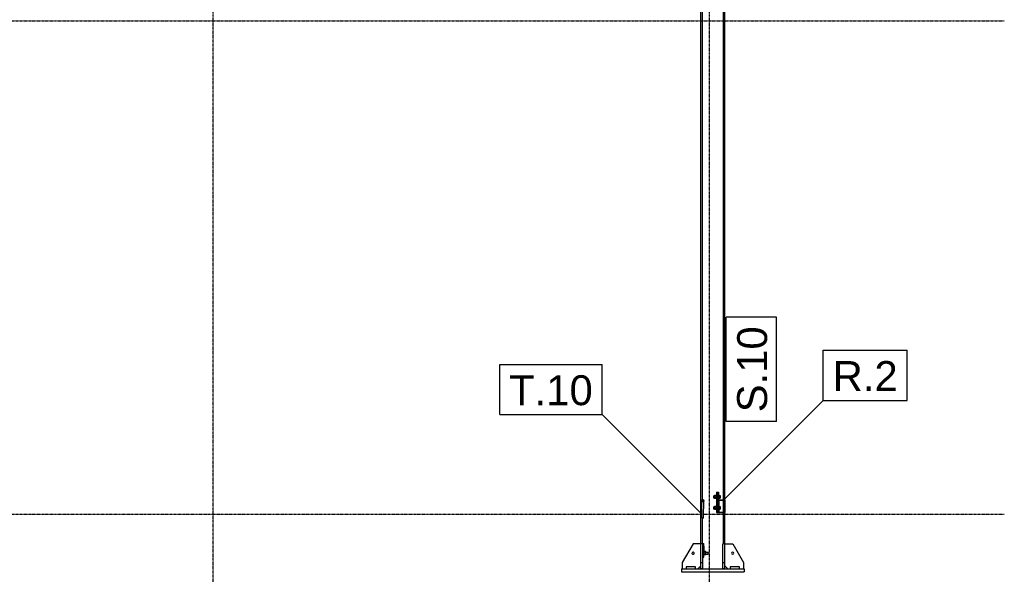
# Model space of a CAD drawing. Header units: millimetres. Extents: x 0 to 50000, y 0 to 29700.
# Tile 19 of 27: x 25143 to 31425, y 3935 to 7477. Entities that reach past the tile are written whole.
import ezdxf

# ---------------------------------------------------------------- set-up
doc = ezdxf.new("R2010")
doc.units = ezdxf.units.MM
doc.linetypes.add('DXK_LINE_DOT3', pattern=[5.9187, 2.979, -0.9799, 0.9799, -0.9799])
for name, color, linetype in [('TS_INNE_OBIEKTY', 7, 'Continuous'), ('TS_LINIE_WIDOCZNE', 7, 'Continuous'), ('TS_OPISY', 7, 'Continuous'), ('TS_OPISY_LINIE', 7, 'Continuous'), ('TS_OPISY_RAMKA', 7, 'Continuous'), ('TS_WYPELNIENIE', 7, 'Continuous')]:
    doc.layers.add(name, color=color, linetype=linetype)
doc.styles.add('Arial', font='ARIAL.TTF', dxfattribs={"height": 0.2})

# ---------------------------------------------------------------- blocks, each defined once
blk = doc.blocks.new('Part-305655447-1330 - 1303')
at = {"layer": 'TS_LINIE_WIDOCZNE', "color": 1, "linetype": 'Continuous'}
for p, q in [((29489.6, 9109.6), (29498.6, 9109.6)), ((29489.6, 8341), (29489.6, 9109.6)), ((29498.6, 4409.6), (29498.6, 9109.6)), ((29632.6, 9109.6), (29637.6, 9109.6)), ((29632.6, 4409.6), (29632.6, 9109.6)), ((29641.6, 4409.6), (29641.6, 9059.6)), ((29489.6, 8198), (29489.6, 8332)), ((29489.6, 4129.6), (29489.6, 8189)), ((29632.6, 4332.6), (29632.6, 4406.6)), ((29498.6, 4129.6), (29498.6, 4293.5)), ((29632.6, 4129.6), (29632.6, 4329.6)), ((29641.6, 4129.6), (29641.6, 4329.6))]:
    blk.add_line(p, q, dxfattribs=at)
blk = doc.blocks.new('Part-305655447-1332 - 1303')
at = {"layer": 'TS_LINIE_WIDOCZNE', "color": 1, "linetype": 'Continuous'}
for p, q in [((29365.6, 3969.6), (29765.6, 3969.6)), ((29365.6, 3969.6), (29365.6, 3949.6)), ((29765.6, 3969.6), (29765.6, 3949.6)), ((29365.6, 3949.6), (29765.6, 3949.6))]:
    blk.add_line(p, q, dxfattribs=at)
blk = doc.blocks.new('Part-305655447-1334 - 1303')
at = {"layer": 'TS_LINIE_WIDOCZNE', "color": 1, "linetype": 'Continuous'}
for p, q in [((29641.6, 4129.6), (29692.1, 4129.6)), ((29692.1, 4129.6), (29762.1, 4009.6)), ((29661.6, 3969.6), (29641.6, 3989.6)), ((29762.1, 4009.6), (29762.1, 3969.6))]:
    blk.add_line(p, q, dxfattribs=at)
blk = doc.blocks.new('Part-305655447-1336 - 1303')
at = {"layer": 'TS_LINIE_WIDOCZNE', "color": 1, "linetype": 'Continuous'}
for p, q in [((29439.1, 4129.6), (29369.1, 4009.6)), ((29489.6, 4129.6), (29439.1, 4129.6)), ((29369.1, 4009.6), (29369.1, 3969.6)), ((29469.6, 3969.6), (29489.6, 3989.6))]:
    blk.add_line(p, q, dxfattribs=at)
blk = doc.blocks.new('Bolt-305655447-1339 - 1303')
at = {"layer": 'TS_INNE_OBIEKTY', "color": 1, "linetype": 'Continuous'}
for start, end in [(90, 270), (90, 270), (270, 90), (270, 90)]:
    blk.add_arc((29692.1, 4069.6), 7, start, end, dxfattribs=at)
blk = doc.blocks.new('Bolt-305655447-1340 - 1303')
at = {"layer": 'TS_INNE_OBIEKTY', "color": 1, "linetype": 'Continuous'}
for start, end in [(108, 288), (108, 288), (288, 108), (288, 108)]:
    blk.add_arc((29439.1, 4069.6), 7, start, end, dxfattribs=at)
blk = doc.blocks.new('Part-305655447-1361 - 1303')
at = {"layer": 'TS_LINIE_WIDOCZNE', "color": 1, "linetype": 'Continuous'}
for p, q in [((29589.6, 4459.6), (29589.6, 4329.6)), ((29589.6, 4459.6), (29595.6, 4459.6)), ((29589.6, 4329.6), (29595.6, 4329.6))]:
    blk.add_line(p, q, dxfattribs=at)
blk = doc.blocks.new('Part-305655447-1362 - 1303')
at = {"layer": 'TS_LINIE_WIDOCZNE', "color": 1, "linetype": 'Continuous'}
for p, q in [((29595.6, 4459.6), (29595.6, 4329.6)), ((29595.6, 4459.6), (29601.6, 4459.6)), ((29601.6, 4459.6), (29601.6, 4409.6)), ((29595.6, 4329.6), (29601.6, 4329.6))]:
    blk.add_line(p, q, dxfattribs=at)
blk = doc.blocks.new('Bolt-305655447-1363 - 1303')
at = {"layer": 'TS_INNE_OBIEKTY', "color": 1, "linetype": 'Continuous'}
for p, q in [((29569.1, 4435.6), (29569.1, 4434.8)), ((29569.1, 4435.6), (29577.1, 4435.6)), ((29569.1, 4434.8), (29569.1, 4423.6)), ((29569.1, 4423.6), (29577.1, 4423.6)), ((29577.1, 4439.1), (29577.1, 4420.1)), ((29577.1, 4439.1), (29587.1, 4439.1)), ((29577.1, 4429.6), (29587.1, 4429.6)), ((29577.1, 4420.1), (29587.1, 4420.1)), ((29587.1, 4441.6), (29587.1, 4417.6)), ((29587.1, 4441.6), (29589.6, 4441.6)), ((29587.1, 4417.6), (29589.6, 4417.6)), ((29601.6, 4441.6), (29604.1, 4441.6)), ((29601.6, 4417.6), (29604.1, 4417.6)), ((29604.1, 4441.6), (29604.1, 4417.6)), ((29604.1, 4438.6), (29611.6, 4438.6)), ((29604.1, 4429.6), (29611.6, 4429.6)), ((29604.1, 4420.6), (29611.6, 4420.6)), ((29611.6, 4438.6), (29611.6, 4420.6)), ((29569.1, 4365.6), (29569.1, 4364.8)), ((29569.1, 4365.6), (29577.1, 4365.6)), ((29569.1, 4364.8), (29569.1, 4353.6)), ((29569.1, 4353.6), (29577.1, 4353.6)), ((29577.1, 4369.1), (29577.1, 4350.1)), ((29577.1, 4369.1), (29587.1, 4369.1)), ((29577.1, 4359.6), (29587.1, 4359.6)), ((29577.1, 4350.1), (29587.1, 4350.1)), ((29587.1, 4371.6), (29587.1, 4347.6)), ((29587.1, 4371.6), (29589.6, 4371.6)), ((29587.1, 4347.6), (29589.6, 4347.6)), ((29604.6, 4368.6), (29611.6, 4368.6)), ((29604.6, 4359.6), (29611.6, 4359.6)), ((29604.6, 4350.6), (29611.6, 4350.6)), ((29611.6, 4368.6), (29611.6, 4350.6))]:
    blk.add_line(p, q, dxfattribs=at)
blk = doc.blocks.new('Part-305655447-6194 - 1303')
at = {"layer": 'TS_WYPELNIENIE', "linetype": 'Continuous'}
h = blk.add_hatch(dxfattribs=at)
h.set_pattern_fill('', color=256, scale=70, style=0, pattern_type=0)
h.set_pattern_definition([(45, (29506.58, 4409.41), (-157.15, 157.15), [])])
h.paths.add_polyline_path([(29508.3, 4403.7), (29506.6, 4409.4), (29502.3, 4411.7), (29498.1, 4409.3), (29496.3, 4403.5), (29498.1, 4397.9), (29502.3, 4395.6), (29506.6, 4398)])
at = {"layer": 'TS_INNE_OBIEKTY', "color": 1, "linetype": 'Continuous'}
for p, q in [((29496.3, 4403.5), (29498.1, 4409.3)), ((29498.1, 4397.9), (29496.3, 4403.5)), ((29498.1, 4409.3), (29502.3, 4411.7)), ((29502.3, 4395.6), (29498.1, 4397.9)), ((29502.3, 4411.7), (29506.6, 4409.4)), ((29506.6, 4398), (29502.3, 4395.6)), ((29506.6, 4409.4), (29508.3, 4403.7)), ((29508.3, 4403.7), (29506.6, 4398))]:
    blk.add_line(p, q, dxfattribs=at)
at = {"layer": 'TS_LINIE_WIDOCZNE', "color": 1, "linetype": 'Continuous'}
for p, q in [((29494.4, 4297.4), (29496.3, 4403.5)), ((29506.4, 4297.4), (29508.3, 4403.7)), ((29494.4, 4297.4), (29496.2, 4294.2)), ((29496.2, 4294.2), (29500.5, 4292.9)), ((29500.5, 4292.9), (29504.7, 4294.2)), ((29504.7, 4294.2), (29506.4, 4297.4))]:
    blk.add_line(p, q, dxfattribs=at)
blk = doc.blocks.new('Bolt-305655447-6217 - 1303')
at = {"layer": 'TS_INNE_OBIEKTY', "color": 1, "linetype": 'Continuous'}
for p, q in [((29501.6, 4081.5), (29502.2, 4081.5)), ((29501.6, 4057.6), (29502.2, 4057.6)), ((29502.3, 4080.5), (29502.2, 4081.5)), ((29502.4, 4076.5), (29502.3, 4080.5)), ((29502.4, 4070.7), (29502.4, 4076.5)), ((29502.4, 4064.6), (29502.4, 4070.7)), ((29508.4, 4057.6), (29510.7, 4057.6)), ((29508.9, 4081.5), (29510.7, 4081.5)), ((29510.8, 4080.5), (29510.7, 4081.5)), ((29510.7, 4057.6), (29510.8, 4059.8)), ((29510.9, 4076.5), (29510.8, 4080.5)), ((29520.8, 4079.5), (29510.8, 4079.5)), ((29510.8, 4059.8), (29510.9, 4064.6)), ((29510.8, 4060.6), (29520.8, 4060.6)), ((29520.6, 4059.6), (29510.8, 4059.6)), ((29510.9, 4070.7), (29510.9, 4076.5)), ((29510.9, 4064.6), (29510.9, 4070.7)), ((29520.9, 4070.6), (29510.9, 4070.6)), ((29520.8, 4060.6), (29520.6, 4059.6)), ((29520.9, 4070.6), (29520.8, 4079.5)), ((29520.8, 4075.5), (29534.7, 4075.5)), ((29520.8, 4060.6), (29520.9, 4070.6)), ((29520.8, 4063.6), (29534.7, 4063.6)), ((29534.8, 4075), (29534.7, 4075.5)), ((29534.7, 4063.6), (29534.8, 4064.7)), ((29534.8, 4073), (29534.8, 4075)), ((29534.8, 4070.1), (29534.8, 4073)), ((29534.8, 4067), (29534.8, 4070.1)), ((29534.8, 4064.7), (29534.8, 4067))]:
    blk.add_line(p, q, dxfattribs=at)
blk = doc.blocks.new('Part-305655447-6106 - 1303')
at = {"layer": 'TS_WYPELNIENIE', "linetype": 'Continuous'}
h = blk.add_hatch(dxfattribs=at)
h.set_pattern_fill('', color=256, scale=70, style=0, pattern_type=0)
h.set_pattern_definition([(45, (29601.6, 4409.56), (-157.15, 157.15), [])])
h.paths.add_polyline_path([(29641.6, 4409.6), (29601.6, 4409.6), (29601.6, 4329.6), (29641.6, 4329.6)])
h.paths.add_polyline_path([(29604.6, 4332.6), (29604.6, 4406.6), (29638.6, 4406.6), (29638.6, 4332.6)])
at = {"layer": 'TS_INNE_OBIEKTY', "color": 1, "linetype": 'Continuous'}
for p, q in [((29601.6, 4329.6), (29601.6, 4409.6)), ((29601.6, 4409.6), (29641.6, 4409.6)), ((29638.6, 4406.6), (29604.6, 4406.6)), ((29604.6, 4406.6), (29604.6, 4332.6)), ((29638.6, 4332.6), (29638.6, 4406.6)), ((29641.6, 4409.6), (29641.6, 4329.6)), ((29601.6, 4329.6), (29641.6, 4329.6)), ((29604.6, 4332.6), (29638.6, 4332.6))]:
    blk.add_line(p, q, dxfattribs=at)
blk = doc.blocks.new('GridLine-305655447-1963 - 1303')
at = {"layer": 'TS_INNE_OBIEKTY', "color": 4, "linetype": 'DXK_LINE_DOT3'}
blk.add_line((26377.1, 1719.6), (26377.1, 11259.6), dxfattribs=at)
blk = doc.blocks.new('GridLine-305655447-1964 - 1303')
at = {"layer": 'TS_INNE_OBIEKTY', "color": 4, "linetype": 'DXK_LINE_DOT3'}
blk.add_line((29545.1, 1719.6), (29545.1, 11259.6), dxfattribs=at)
blk = doc.blocks.new('GridLine-305655447-1966 - 1303')
at = {"layer": 'TS_INNE_OBIEKTY', "color": 4, "linetype": 'DXK_LINE_DOT3'}
blk.add_line((2322.7, 4319.6), (31425.1, 4319.6), dxfattribs=at)
blk = doc.blocks.new('GridLine-305655447-1967 - 1303')
at = {"layer": 'TS_INNE_OBIEKTY', "color": 4, "linetype": 'DXK_LINE_DOT3'}
blk.add_line((2322.7, 7469.6), (31425.1, 7469.6), dxfattribs=at)
blk = doc.blocks.new('Part-305655447-6090 - 1303')
at = {"layer": 'TS_LINIE_WIDOCZNE', "color": 1, "linetype": 'Continuous'}
for p, q in [((29641.6, 4129.6), (29629.6, 4129.6)), ((29629.6, 3969.6), (29629.6, 4129.6)), ((29641.6, 3969.6), (29641.6, 4129.6)), ((29629.6, 4009.6), (29641.6, 4009.6)), ((29641.6, 3969.6), (29629.6, 3969.6))]:
    blk.add_line(p, q, dxfattribs=at)
blk = doc.blocks.new('Part-305655447-6091 - 1303')
at = {"layer": 'TS_LINIE_WIDOCZNE', "color": 1, "linetype": 'Continuous'}
for p, q in [((29501.6, 4129.6), (29489.6, 4129.6)), ((29489.6, 3969.6), (29489.6, 4129.6)), ((29501.6, 3969.6), (29501.6, 4129.6)), ((29489.6, 4009.6), (29501.6, 4009.6)), ((29501.6, 3969.6), (29489.6, 3969.6))]:
    blk.add_line(p, q, dxfattribs=at)
blk = doc.blocks.new('Part-305655447-6092 - 1303')
at = {"layer": 'TS_LINIE_WIDOCZNE', "color": 1, "linetype": 'Continuous'}
for p, q in [((29735.6, 3981.6), (29675.6, 3981.6)), ((29675.6, 3981.6), (29675.6, 3969.6)), ((29735.6, 3969.6), (29735.6, 3981.6))]:
    blk.add_line(p, q, dxfattribs=at)
blk = doc.blocks.new('Part-305655447-6093 - 1303')
at = {"layer": 'TS_LINIE_WIDOCZNE', "color": 1, "linetype": 'Continuous'}
for p, q in [((29455.6, 3981.6), (29395.6, 3981.6)), ((29395.6, 3981.6), (29395.6, 3969.6)), ((29455.6, 3969.6), (29455.6, 3981.6))]:
    blk.add_line(p, q, dxfattribs=at)
blk = doc.blocks.new('Part-305655447-6216 - 1303')
at = {"layer": 'TS_LINIE_WIDOCZNE', "color": 1, "linetype": 'Continuous'}
for p, q in [((29501.9, 4074.3), (29503, 4131.3)), ((29502.2, 4044.7), (29503.3, 4101.6)), ((29503, 4131.3), (29503.3, 4101.6)), ((29503, 4131.3), (29509, 4131.3)), ((29503.3, 4101.6), (29509.3, 4101.6)), ((29508.2, 4044.6), (29509.3, 4101.6)), ((29509.3, 4101.6), (29509, 4131.3)), ((29501.8, 4053.2), (29501.9, 4074.3)), ((29501.8, 4053.2), (29501.9, 4045.7)), ((29501.9, 4045.7), (29502.2, 4044.7)), ((29502.2, 4044.7), (29508.2, 4044.6))]:
    blk.add_line(p, q, dxfattribs=at)
blk = doc.blocks.new('Mark-305655447-5742 - 1303')
at = {"layer": 'TS_OPISY_RAMKA', "linetype": 'Continuous'}
for p, q in [((29651.6, 4909.6), (29651.6, 5577.8)), ((29971.6, 5577.8), (29651.6, 5577.8)), ((29971.6, 4909.6), (29971.6, 5577.8)), ((29971.6, 4909.6), (29651.6, 4909.6))]:
    blk.add_line(p, q, dxfattribs=at)
blk.add_wipeout([(29911.6, 5517.8), (29711.6, 5517.8), (29711.6, 4969.6), (29911.6, 4969.6)]).dxf.layer = 'TS_OPISY_LINIE'
blk.add_wipeout([(29911.6, 5517.8), (29711.6, 5517.8), (29711.6, 4969.6), (29911.6, 4969.6)]).dxf.layer = 'TS_OPISY_LINIE'
at = {"layer": 'TS_OPISY', "style": 'Arial'}
blk.add_text('S.10', height=191.02, rotation=90.00021, dxfattribs=at).set_placement((29911.6, 4969.6))
blk = doc.blocks.new('Mark-305655447-6304 - 1303')
at = {"layer": 'TS_OPISY_LINIE', "linetype": 'Continuous'}
blk.add_line((29633.3, 4409.1), (30269.7, 5045.5), dxfattribs=at)
at = {"layer": 'TS_OPISY_RAMKA', "linetype": 'Continuous'}
for p, q in [((30269.7, 5365.5), (30804.5, 5365.5)), ((30269.7, 5045.5), (30269.7, 5365.5)), ((30804.5, 5045.5), (30804.5, 5365.5)), ((30269.7, 5045.5), (30804.5, 5045.5))]:
    blk.add_line(p, q, dxfattribs=at)
blk.add_wipeout([(30744.5, 5105.5), (30744.5, 5305.5), (30329.7, 5305.5), (30329.7, 5105.5)]).dxf.layer = 'TS_OPISY_LINIE'
blk.add_wipeout([(30744.5, 5105.5), (30744.5, 5305.5), (30329.7, 5305.5), (30329.7, 5105.5)]).dxf.layer = 'TS_OPISY_LINIE'
at = {"layer": 'TS_OPISY', "style": 'Arial'}
blk.add_text('R.2', height=191.02, dxfattribs=at).set_placement((30329.7, 5105.5))
blk = doc.blocks.new('Mark-305655447-6320 - 1303')
at = {"layer": 'TS_OPISY_LINIE', "linetype": 'Continuous'}
blk.add_line((29495.3, 4318.5), (28859, 4954.9), dxfattribs=at)
at = {"layer": 'TS_OPISY_RAMKA', "linetype": 'Continuous'}
for p, q in [((28205.6, 5274.9), (28859, 5274.9)), ((28205.6, 4954.9), (28205.6, 5274.9)), ((28859, 4954.9), (28859, 5274.9)), ((28205.6, 4954.9), (28859, 4954.9))]:
    blk.add_line(p, q, dxfattribs=at)
blk.add_wipeout([(28799, 5014.9), (28799, 5214.9), (28265.6, 5214.9), (28265.6, 5014.9)]).dxf.layer = 'TS_OPISY_LINIE'
blk.add_wipeout([(28799, 5014.9), (28799, 5214.9), (28265.6, 5214.9), (28265.6, 5014.9)]).dxf.layer = 'TS_OPISY_LINIE'
at = {"layer": 'TS_OPISY', "style": 'Arial'}
blk.add_text('T.10', height=191.02, dxfattribs=at).set_placement((28265.6, 5014.9))

msp = doc.modelspace()

# ---------------------------------------------------------------- block references
for name in ['GridLine-305655447-1963 - 1303', 'GridLine-305655447-1964 - 1303', 'Part-305655447-1330 - 1303', 'GridLine-305655447-1967 - 1303', 'GridLine-305655447-1966 - 1303', 'Part-305655447-6194 - 1303', 'Bolt-305655447-1363 - 1303', 'Part-305655447-1361 - 1303', 'Part-305655447-1362 - 1303', 'Part-305655447-6106 - 1303', 'Part-305655447-1336 - 1303', 'Part-305655447-6091 - 1303', 'Part-305655447-6216 - 1303', 'Part-305655447-6090 - 1303', 'Part-305655447-1334 - 1303', 'Bolt-305655447-1340 - 1303', 'Bolt-305655447-6217 - 1303', 'Bolt-305655447-1339 - 1303', 'Part-305655447-1332 - 1303', 'Part-305655447-6093 - 1303', 'Part-305655447-6092 - 1303']:
    msp.add_blockref(name, (0, 0))

# ---------------------------------------------------------------- next in the draw order: block references
for name in ['Mark-305655447-5742 - 1303', 'Mark-305655447-6320 - 1303']:
    msp.add_blockref(name, (0, 0))

# ---------------------------------------------------------------- next in the draw order: block references
msp.add_blockref('Mark-305655447-6304 - 1303', (0, 0))

doc.saveas('drawing.dxf')
